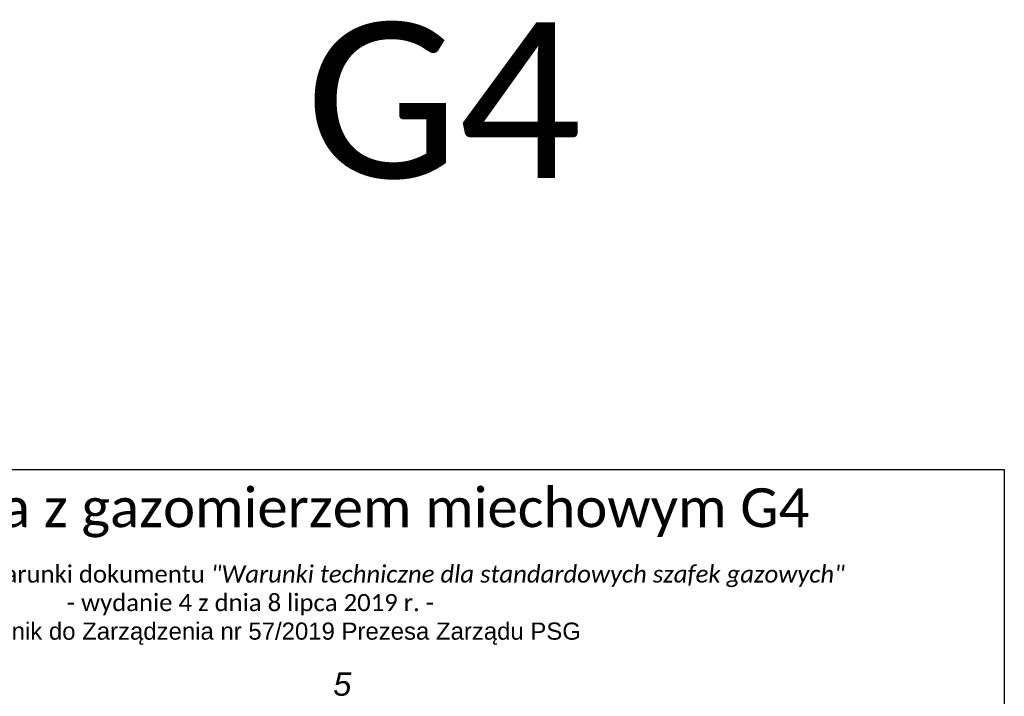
# Model space of a CAD drawing. Header units: millimetres. Extents: x -2809 to -898, y -89 to 3276.
# Tile 9 of 9: x -2163 to -898, y 2406 to 3276. Entities that reach past the tile are written whole.
import ezdxf

# ---------------------------------------------------------------- set-up
doc = ezdxf.new("R2010")
doc.units = ezdxf.units.MM
doc.layers.get('DEFPOINTS').update_dxf_attribs({"lineweight": 18})
doc.layers.add('odnośniki', color=7, linetype='Continuous')
doc.layers.add('PUNKYT', color=7, linetype='Continuous', lineweight=30)
doc.styles.add('S1', font='times.ttf')
doc.styles.get("Standard").update_dxf_attribs({"font": 'arial.ttf'})

msp = doc.modelspace()

# ---------------------------------------------------------------- linework, layer by layer
at = {"lineweight": 30}
msp.add_lwpolyline([(-2808.8724, 2697.46937), (-898.20103, 2697.46937), (-898.20103, -88.5238), (-2808.8724, -88.5238)], close=True, dxfattribs=at)

# ---------------------------------------------------------------- texts
at = {"layer": 'DEFPOINTS', "color": 0, "linetype": 'ByBlock', "lineweight": 0, "insert": (-1618.46652, 3272.09446), "char_height": 200, "width": 4835.851836, "attachment_point": 2, "style": 'S1'}
msp.add_mtext('{\\fCalibri|b0|i0|c238|p34;\\C5;G4}', dxfattribs=at)
at = {"layer": 'odnośniki', "color": 1, "linetype": 'ByBlock', "lineweight": 0, "insert": (-1760.11075, 2436.71501), "char_height": 30, "width": 35.6592149, "attachment_point": 1}
msp.add_mtext('{\\fArial|b0|i1|c238|p34;5}', dxfattribs=at)
at = {"layer": 'PUNKYT', "color": 0, "linetype": 'ByBlock', "lineweight": 0, "attachment_point": 2, "style": 'S1'}
for s, insert, char_height, width in [('{\\fCalibri|b0|i0|c238|p34;\\C256;Szafka gazowa z gazomierzem miechowym G4}', (-1877.51679, 2673.36277), 50, 2030.4149725), ('\\C256;\\fCalibri|b0|i0|c238|p34;Szafka gazowa winna spełniać warunki dokumentu \\fCalibri|b0|i1|c238|p34;"\\fCalibri|b0|i1|c0|p34;Warunki techniczne dla standardowych szafek gazowych\\fCalibri|b0|i1|c238|p34;"\\fCalibri|b0|i0|c0|p34; \\fCalibri|b0|i0|c238|p34;- w\\fCalibri|b0|i0|c0|p34;ydanie \\fCalibri|b0|i0|c238|p34;4\\fCalibri|b0|i0|c0|p34; z dnia \\fCalibri|b0|i0|c238|p34;8 lipca\\fCalibri|b0|i0|c0|p34; 201\\fCalibri|b0|i0|c238|p34;9 r. - \\fArial|b0|i0|c238|p32;\\P - Załącznik do Zarządzenia nr 57/2019 Prezesa Zarządu PSG', (-1866.44397, 2574.09482), 22, 1537.5723709)]:
    msp.add_mtext(s, dxfattribs=dict(at, insert=insert, char_height=char_height, width=width))

doc.saveas('drawing.dxf')
